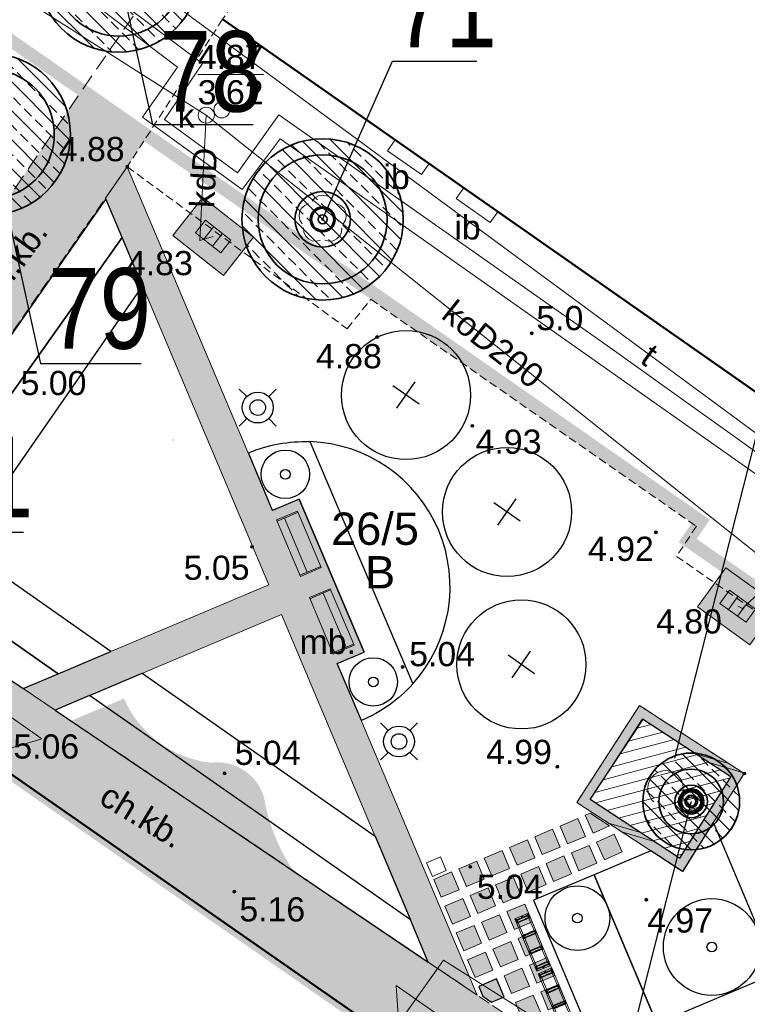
# Model space of a CAD drawing. Extents: x 5477758 to 5478333, y 5918235 to 5918502.
# Tile 49 of 130: x 5477907 to 5477929, y 5918330 to 5918360. Entities that reach past the tile are written whole.
import ezdxf
from ezdxf.enums import TextEntityAlignment as Align

# ---------------------------------------------------------------- set-up
doc = ezdxf.new("R2010")
doc.units = 0
doc.header["$LTSCALE"] = 0.25
doc.header["$PDSIZE"] = 0.75
for name, pattern in [('budynki akt$0$DASHED', [19.05, 12.7, -6.35]), ('L_0_06', [2, 1.5, -0.5]), ('PRZER1-1', [2, 1, -1]), ('PRZER2-1', [3, 2, -1]), ('tabelka$0$mapa PZT$0$xref$0$1753 Tchnologia.dwg$0${ Half Dash }', [0])]:
    doc.linetypes.add(name, pattern=pattern)
doc.layers.get('0').update_dxf_attribs({"linetype": 'CONTINUOUS', "lineweight": 13})
for name, color, linetype, lineweight in [('000_wejscia do budynków', 7, 'CONTINUOUS', 0), ('0_NASADZENIA NISKIE', 85, 'CONTINUOUS', 0), ('0_NAWIERZCHNIA MINERALNA', 43, 'CONTINUOUS', 0), ('0_NAWIERZCHNIA UTWARDZONA_CHODNIK', 254, 'CONTINUOUS', 0), ('0_podziały zieleni średniowysokiej i nasadzeń niskich', 7, 'CONTINUOUS', 0), ('0_PROJEKTOWANE ZABAWKI', 7, 'CONTINUOUS', 0), ('A_GRANICA OPRACOWANIA', 7, 'CONTINUOUS', 0), ('E_osw', 5, 'CONTINUOUS', 30), ('GESBZO', 252, 'CONTINUOUS', 50), ('GESDZI_O', 30, 'CONTINUOUS', 35), ('GESUZY_O', 252, 'PRZER1-1', 18), ('GSPRDL', 252, 'CONTINUOUS', 18), ('GSSDSO', 252, 'CONTINUOUS', 18), ('GSSIIN', 252, 'CONTINUOUS', 18), ('GSSIIN_O', 252, 'CONTINUOUS', 18), ('GSSKOD', 252, 'PRZER2-1', 18), ('GSSKOD_O', 252, 'PRZER2-1', 18), ('GULCPR', 252, 'CONTINUOUS', 18), ('GULEPR', 252, 'CONTINUOUS', 18), ('GULKPR', 252, 'CONTINUOUS', 18), ('GULKPR_O', 252, 'CONTINUOUS', 18), ('GULTPR', 252, 'CONTINUOUS', 18), ('GULTPR_O', 252, 'CONTINUOUS', 18), ('GUPIWZ', 252, 'CONTINUOUS', 18), ('GUPIWZ_O', 252, 'CONTINUOUS', 18), ('GUPKKS', 252, 'CONTINUOUS', 18), ('GUPKSD', 252, 'CONTINUOUS', 18), ('GUPPRZ', 252, 'CONTINUOUS', 18), ('GUPPRZ_O', 252, 'CONTINUOUS', 18), ('OT_Rzedna', 252, 'CONTINUOUS', 18), ('pomiar', 252, 'CONTINUOUS', 18), ('wysokosci', 252, 'CONTINUOUS', 18), ('ZZ_deskowanie', 170, 'CONTINUOUS', 60), ('ZZ_drzewo-nanoszone-recznie', 24, 'CONTINUOUS', 35), ('ZZ_grupa', 60, 'CONTINUOUS', 30), ('ZZ_grupa-krzewow-szraf', 60, 'CONTINUOUS', 13), ('ZZ_korona', 94, 'CONTINUOUS', 35), ('ZZ_nawadnianie', 150, 'CONTINUOUS', 9), ('ZZ_NSOD', 202, 'CONTINUOUS', 35), ('ZZ_numer-inwentaryzacyjny', 5, 'CONTINUOUS', 25), ('ZZ_SOD', 210, 'tabelka$0$mapa PZT$0$xref$0$1753 Tchnologia.dwg$0${ Half Dash }', 35), ('ZZ_średnica-pnia', 130, 'CONTINUOUS', 35)]:
    doc.layers.add(name, color=color, linetype=linetype, lineweight=lineweight)
for name, color, linetype in [('ZZ_PROJ-drzewa', 7, 'CONTINUOUS'), ('ZZ_PROJ-krzewy-pojedyczne', 7, 'CONTINUOUS'), ('ZZ_PROJ-obrys-rabaty', 7, 'CONTINUOUS')]:
    doc.layers.add(name, color=color, linetype=linetype)
doc.styles.add('GEO-INFO', font='arial.ttf')
doc.styles.add('zielen', font='ARIALN.TTF', dxfattribs={"height": 2.5})
pattern_1 = [(134.933, (5477837.84446, 5918344.9947), (-0.4495376, -0.4484874), []), (134.933, (5477837.845, 5918345.4437), (-0.4495376, -0.4484874), [0.3175, -0.15875])]

# ---------------------------------------------------------------- blocks, each defined once
blk = doc.blocks.new('ODTN_2')
at = {"color": 0}
for points in [[(-1.5, -0.5), (0.5, 0.5)], [(-0.5, -0.5), (1.5, 0.5)]]:
    blk.add_lwpolyline(points, dxfattribs=at)
blk = doc.blocks.new('POINT')
at = {"color": 0}
blk.add_point((0, 0), dxfattribs=at)
blk = doc.blocks.new('SUUS05')
at = {"color": 0}
blk.add_lwpolyline([(0.5, -0.25), (-0.5, -0.25), (-0.5, 0.25), (0.5, 0.25)], close=True, dxfattribs=at)
for points in [[(-0.175, -0.25), (-0.175, 0.25)], [(0.175, -0.25), (0.175, 0.25)]]:
    blk.add_lwpolyline(points, dxfattribs=at)
blk = doc.blocks.new('OTRN')
at = {"linetype": 'Continuous', "lineweight": 13}
blk.add_hatch(color=0, dxfattribs=at).paths.add_polyline_path([(0, -0.091, 1), (0, 0.091, 1)])
at = {"color": 0, "linetype": 'Continuous', "lineweight": 13}
blk.add_circle((0, 0), 0.0906, dxfattribs=at)
blk = doc.blocks.new('OTZK_1')
at = {"color": 0, "linetype": 'Continuous', "lineweight": 18}
blk.add_arc((0, 0), 1.1, 311.18593, 228.81407, dxfattribs=at)
blk = doc.blocks.new('OKRAG_PELNY')
at = {"color": 0}
blk.add_lwpolyline([(0, 0.5), (0.12941, 0.482963), (0.25, 0.433013), (0.353553, 0.353553), (0.433013, 0.25), (0.482963, 0.12941), (0.5, 0), (0.482963, -0.12941), (0.433013, -0.25), (0.353553, -0.353553), (0.25, -0.433013), (0.12941, -0.482963), (0, -0.5), (-0.12941, -0.482963), (-0.25, -0.433013), (-0.353553, -0.353553), (-0.433013, -0.25), (-0.482963, -0.12941), (-0.5, 0), (-0.482963, 0.12941), (-0.433013, 0.25), (-0.353553, 0.353553), (-0.25, 0.433013), (-0.12941, 0.482963)], close=True, dxfattribs=at)
blk = doc.blocks.new('drzewo-odreczne')
at = {"layer": 'ZZ_drzewo-nanoszone-recznie', "linetype": 'Continuous'}
for radius in [0.502, 0.196]:
    blk.add_circle((0, 0), radius, dxfattribs=at)
blk = doc.blocks.new('SPDLP')
blk.add_hatch(color=0).paths.add_polyline_path([(0, -0.09), (0.027812, -0.085595), (0.052901, -0.072812), (0.072812, -0.052901), (0.085595, -0.027812), (0.09, 0), (0.085595, 0.027812), (0.072812, 0.052901), (0.052901, 0.072812), (0.027812, 0.085595), (0, 0.09), (-0.027812, 0.085595), (-0.052901, 0.072812), (-0.072812, 0.052901), (-0.085595, 0.027812), (-0.09, 0), (-0.085595, -0.027812), (-0.072812, -0.052901), (-0.052901, -0.072812), (-0.027812, -0.085595)])
at = {"color": 0}
for points in [[(-0.648554, 1.126667), (-0.481106, 1.325358), (-0.255912, 1.454989), (0, 1.5), (0.255912, 1.454989), (0.481106, 1.325358), (0.648554, 1.126667)], [(-1.271938, -0.268652), (-1.40916, -0.048001), (-1.462858, 0.20623), (-1.426585, 0.463525), (-1.304695, 0.693003), (-1.11182, 0.867117), (-0.871109, 0.964971)], [(0.871109, 0.964971), (1.11182, 0.867117), (1.304695, 0.693003), (1.426585, 0.463525), (1.462858, 0.20623), (1.40916, -0.048001), (1.271938, -0.268652)], [(-0.137547, -1.292703), (-0.389802, -1.355024), (-0.648184, -1.327532), (-0.881678, -1.213525), (-1.062258, -1.026689), (-1.168249, -0.78945), (-1.186929, -0.530282)], [(1.186929, -0.530282), (1.168249, -0.78945), (1.062258, -1.026689), (0.881678, -1.213525), (0.648184, -1.327532), (0.389802, -1.355024), (0.137547, -1.292703)]]:
    blk.add_lwpolyline(points, dxfattribs=at)
blk = doc.blocks.new('zw$2EFF')
at = {"lineweight": 18}
blk.add_hatch(color=256, dxfattribs=at).paths.add_polyline_path([(-0.771, 0.963), (0, 0), (0.77, 0.963)])
blk.add_lwpolyline([(-0.771, 0.963), (0.77, 0.963), (0, 0), (-0.771, 0.963)], dxfattribs=at)
blk = doc.blocks.new('stara ławka w nowym miejscu')
at = {"color": 0}
for p, q in [((5470779.101, 5934415.094), (5470779.772, 5934415.292)), ((5470779.639, 5934413.272), (5470779.101, 5934415.094)), ((5470779.112, 5934415.056), (5470779.784, 5934415.254)), ((5470780.059, 5934413.438), (5470779.544, 5934415.183)), ((5470779.772, 5934415.292), (5470780.31, 5934413.47)), ((5470780.299, 5934413.508), (5470779.627, 5934413.31)), ((5470780.31, 5934413.47), (5470779.639, 5934413.272))]:
    blk.add_line(p, q, dxfattribs=at)
blk = doc.blocks.new('zw$76AF')
at = {"color": 0}
for p, q in [((-227.1, 43.6), (-226.7, 43.2)), ((-227.1, 43.6), (-227.1, -2.4)), ((-226.7, 43.2), (-227.1, 43.6)), ((-50.9, 43.6), (-227.1, 43.6)), ((-222.5, 39), (-226.7, 43.2)), ((-226.7, 43.2), (-222.5, 39)), ((-222.5, 39), (-222.2, 38.7)), ((-222.2, 38.7), (-222.5, 39)), ((-222.2, 40.6), (-222.2, 28)), ((-220, 40.6), (-220, 41.4)), ((-214, 41.4), (-220, 41.4)), ((-220, 28), (-220, 40.6)), ((-214, 39.8), (-220, 39.8)), ((-214, 38.6), (-220, 38.6)), ((-214, 41.4), (-214, 40.6)), ((-214, 40.6), (-214, 28)), ((-211.8, 28), (-211.8, 40.6)), ((-170.2, 38.6), (-211.8, 38.6)), ((-170.2, 40.6), (-170.2, 28)), ((-168, 40.6), (-168, 41.4)), ((-162, 41.4), (-168, 41.4)), ((-168, 28), (-168, 40.6)), ((-162, 39.8), (-168, 39.8)), ((-162, 38.6), (-168, 38.6)), ((-162, 41.4), (-162, 40.6)), ((-162, 40.6), (-162, 28)), ((-159.8, 28), (-159.8, 40.6)), ((-118.2, 38.6), (-159.8, 38.6)), ((-118.2, 40.6), (-118.2, 28)), ((-116, 40.6), (-116, 41.4)), ((-110, 41.4), (-116, 41.4)), ((-116, 28), (-116, 40.6)), ((-110, 39.8), (-116, 39.8)), ((-110, 38.6), (-116, 38.6)), ((-110, 41.4), (-110, 40.6)), ((-110, 40.6), (-110, 28)), ((-107.8, 28), (-107.8, 40.6)), ((-66.2, 38.6), (-107.8, 38.6)), ((-66.2, 40.6), (-66.2, 28)), ((-64, 40.6), (-64, 41.4)), ((-58, 41.4), (-64, 41.4)), ((-64, 28), (-64, 40.6)), ((-58, 39.8), (-64, 39.8)), ((-58, 38.6), (-64, 38.6)), ((-58, 41.4), (-58, 40.6)), ((-58, 40.6), (-58, 28)), ((-55.8, 28), (-55.8, 40.6)), ((-55.8, 38.7), (-55.5, 39)), ((-55.5, 39), (-55.8, 38.7)), ((-51.3, 43.2), (-55.5, 39)), ((-55.5, 39), (-51.3, 43.2)), ((-51.3, 43.2), (-50.9, 43.6)), ((-50.9, 43.6), (-51.3, 43.2)), ((-50.9, -2.4), (-50.9, 43.6)), ((-226.7, -2), (-222.5, 2.2)), ((-222.5, 2.2), (-226.7, -2)), ((-222.2, 2.5), (-222.5, 2.2)), ((-222.5, 2.2), (-222.2, 2.5)), ((-222.2, 28), (-222.2, 21.7)), ((-222.2, 6.9), (-222.2, 21.7)), ((-222.2, 6.9), (-222.2, 0.6)), ((-220, 21.7), (-220, 28)), ((-220, 6.9), (-220, 21.7)), ((-220, 0.6), (-220, 6.9)), ((-220, 2.6), (-214, 2.6)), ((-214, 1.4), (-220, 1.4)), ((-220, -0.2), (-220, 0.6)), ((-214, 28), (-214, 21.7)), ((-214, 6.9), (-214, 21.7)), ((-214, 6.9), (-214, 0.6)), ((-214, 0.6), (-214, -0.2)), ((-211.8, 21.7), (-211.8, 28)), ((-211.8, 6.9), (-211.8, 21.7)), ((-211.8, 0.6), (-211.8, 6.9)), ((-211.8, 2.6), (-170.2, 2.6)), ((-170.2, 28), (-170.2, 21.7)), ((-170.2, 6.9), (-170.2, 21.7)), ((-170.2, 6.9), (-170.2, 0.6)), ((-168, 21.7), (-168, 28)), ((-168, 6.9), (-168, 21.7)), ((-168, 0.6), (-168, 6.9)), ((-168, 2.6), (-162, 2.6)), ((-162, 1.4), (-168, 1.4)), ((-168, -0.2), (-168, 0.6)), ((-162, 28), (-162, 21.7)), ((-162, 6.9), (-162, 21.7)), ((-162, 6.9), (-162, 0.6)), ((-162, 0.6), (-162, -0.2)), ((-159.8, 21.7), (-159.8, 28)), ((-159.8, 6.9), (-159.8, 21.7)), ((-159.8, 0.6), (-159.8, 6.9)), ((-159.8, 2.6), (-118.2, 2.6)), ((-118.2, 28), (-118.2, 21.7)), ((-118.2, 6.9), (-118.2, 21.7)), ((-118.2, 6.9), (-118.2, 0.6)), ((-116, 21.7), (-116, 28)), ((-116, 6.9), (-116, 21.7)), ((-116, 0.6), (-116, 6.9)), ((-116, 2.6), (-110, 2.6)), ((-110, 1.4), (-116, 1.4)), ((-116, -0.2), (-116, 0.6)), ((-110, 28), (-110, 21.7)), ((-110, 6.9), (-110, 21.7)), ((-110, 6.9), (-110, 0.6)), ((-110, 0.6), (-110, -0.2)), ((-107.8, 21.7), (-107.8, 28)), ((-107.8, 6.9), (-107.8, 21.7)), ((-107.8, 0.6), (-107.8, 6.9)), ((-107.8, 2.6), (-66.2, 2.6)), ((-66.2, 28), (-66.2, 21.7)), ((-66.2, 6.9), (-66.2, 21.7)), ((-66.2, 6.9), (-66.2, 0.6)), ((-64, 21.7), (-64, 28)), ((-64, 6.9), (-64, 21.7)), ((-64, 0.6), (-64, 6.9)), ((-64, 2.6), (-58, 2.6)), ((-58, 1.4), (-64, 1.4)), ((-64, -0.2), (-64, 0.6)), ((-58, 28), (-58, 21.7)), ((-58, 6.9), (-58, 21.7)), ((-58, 6.9), (-58, 0.6)), ((-58, 0.6), (-58, -0.2)), ((-55.8, 21.7), (-55.8, 28)), ((-55.8, 6.9), (-55.8, 21.7)), ((-55.8, 0.6), (-55.8, 6.9)), ((-55.5, 2.2), (-55.8, 2.5)), ((-55.8, 2.5), (-55.5, 2.2)), ((-55.5, 2.2), (-51.3, -2)), ((-51.3, -2), (-55.5, 2.2)), ((-226.7, -2), (-227.1, -2.4)), ((-227.1, -2.4), (-226.7, -2)), ((-227.1, -2.4), (-50.9, -2.4)), ((-214, -0.2), (-220, -0.2)), ((-162, -0.2), (-168, -0.2)), ((-110, -0.2), (-116, -0.2)), ((-58, -0.2), (-64, -0.2)), ((-50.9, -2.4), (-51.3, -2)), ((-51.3, -2), (-50.9, -2.4))]:
    blk.add_line(p, q, dxfattribs=at)
for centre in [(-224.6, 20.6), (-53.4, 20.6)]:
    blk.add_circle(centre, 1.6, dxfattribs=at)
for centre, start, end in [((-221.1, 40.6), 0, 180), ((-212.9, 40.6), 0, 180), ((-169.1, 40.6), 0, 180), ((-160.9, 40.6), 0, 180), ((-117.1, 40.6), 0, 180), ((-108.9, 40.6), 0, 180), ((-65.1, 40.6), 0, 180), ((-56.9, 40.6), 0, 180), ((-221.1, 28), 180, 0), ((-221.1, 0.6), 180, 0), ((-212.9, 28), 180, 0), ((-212.9, 0.6), 180, 0), ((-169.1, 28), 180, 0), ((-169.1, 0.6), 180, 0), ((-160.9, 28), 180, 0), ((-160.9, 0.6), 180, 0), ((-117.1, 28), 180, 0), ((-117.1, 0.6), 180, 0), ((-108.9, 28), 180, 0), ((-108.9, 0.6), 180, 0), ((-65.1, 28), 180, 0), ((-65.1, 0.6), 180, 0), ((-56.9, 28), 180, 0), ((-56.9, 0.6), 180, 0)]:
    blk.add_arc(centre, 1.1, start, end, dxfattribs=at)
blk = doc.blocks.new('zw$6B5E')
at = {"layer": 'E_osw', "color": 5}
for p, q in [((0.363, 0.041), (0.128, 0.275)), ((1.04, 0.041), (1.275, 0.275)), ((0.363, -0.637), (0.128, -0.871)), ((1.04, -0.637), (1.275, -0.871))]:
    blk.add_line(p, q, dxfattribs=at)
for radius in [0.479, 0.242]:
    blk.add_circle((0.702, -0.298), radius, dxfattribs=at)
blk = doc.blocks.new('D4')
at = {"layer": 'ZZ_PROJ-drzewa'}
for p, q in [((0, -0.5), (0, 0.5)), ((0.5, 0), (-0.5, 0))]:
    blk.add_line(p, q, dxfattribs=at)
blk.add_circle((0, 0), 2, dxfattribs=at)

msp = doc.modelspace()

# ---------------------------------------------------------------- hatches: boundary and pattern name
at = {"lineweight": 0}
for points in [[(5477923.825, 5918335.385), (5477924.058, 5918334.832), (5477923.505, 5918334.599), (5477923.272, 5918335.152)], [(5477924.208, 5918335.556), (5477924.805, 5918335.164), (5477924.297, 5918334.938), (5477924.053, 5918335.487)], [(5477923.042, 5918335.055), (5477923.275, 5918334.502), (5477922.722, 5918334.269), (5477922.489, 5918334.822)], [(5477922.258, 5918334.725), (5477922.492, 5918334.172), (5477921.939, 5918333.939), (5477921.706, 5918334.492)], [(5477924.951, 5918334.901), (5477925.195, 5918334.353), (5477924.647, 5918334.109), (5477924.403, 5918334.657)], [(5477921.475, 5918334.395), (5477921.708, 5918333.842), (5477921.155, 5918333.609), (5477920.922, 5918334.161)], [(5477924.175, 5918334.556), (5477924.408, 5918334.003), (5477923.855, 5918333.77), (5477923.622, 5918334.323)], [(5477920.692, 5918334.064), (5477920.925, 5918333.511), (5477920.372, 5918333.278), (5477920.139, 5918333.831)], [(5477923.391, 5918334.226), (5477923.624, 5918333.673), (5477923.072, 5918333.44), (5477922.838, 5918333.993)], [(5477922.608, 5918333.896), (5477922.841, 5918333.343), (5477922.288, 5918333.11), (5477922.055, 5918333.662)], [(5477919.909, 5918333.734), (5477920.142, 5918333.181), (5477919.589, 5918332.948), (5477919.356, 5918333.501)], [(5477921.825, 5918333.565), (5477922.058, 5918333.012), (5477921.505, 5918332.779), (5477921.272, 5918333.332)], [(5477921.042, 5918333.235), (5477921.275, 5918332.682), (5477920.722, 5918332.449), (5477920.489, 5918333.002)], [(5477920.258, 5918332.905), (5477920.492, 5918332.352), (5477919.939, 5918332.119), (5477919.706, 5918332.672)], [(5477922.175, 5918332.736), (5477922.408, 5918332.183), (5477921.855, 5918331.95), (5477921.622, 5918332.503)], [(5477921.391, 5918332.406), (5477921.624, 5918331.853), (5477921.072, 5918331.62), (5477920.838, 5918332.173)], [(5477920.608, 5918332.075), (5477920.841, 5918331.523), (5477920.288, 5918331.289), (5477920.055, 5918331.842)], [(5477922.524, 5918331.907), (5477922.757, 5918331.354), (5477922.204, 5918331.121), (5477921.971, 5918331.674)], [(5477921.741, 5918331.576), (5477921.974, 5918331.024), (5477921.421, 5918330.79), (5477921.188, 5918331.343)], [(5477920.958, 5918331.246), (5477921.191, 5918330.693), (5477920.638, 5918330.46), (5477920.405, 5918331.013)], [(5477922.874, 5918331.077), (5477923.107, 5918330.525), (5477922.554, 5918330.291), (5477922.321, 5918330.844)], [(5477922.091, 5918330.747), (5477922.324, 5918330.194), (5477921.771, 5918329.961), (5477921.538, 5918330.514)], [(5477920.755, 5918330.184), (5477920.882, 5918329.881), (5477921.145, 5918329.697), (5477921.541, 5918329.864), (5477921.307, 5918330.417)], [(5477923.224, 5918330.248), (5477923.457, 5918329.695), (5477922.904, 5918329.462), (5477922.671, 5918330.015)], [(5477922.44, 5918329.918), (5477922.673, 5918329.365), (5477922.121, 5918329.132), (5477921.888, 5918329.685)]]:
    msp.add_hatch(color=254, dxfattribs=at).paths.add_polyline_path(points)
at = {"layer": '0_NASADZENIA NISKIE'}
h = msp.add_hatch(color=85, dxfattribs=at)
edge = h.paths.add_edge_path()
edge.add_line((5477908.121, 5918338.413), (5477909.76, 5918339.105))
edge.add_line((5477909.76, 5918339.105), (5477908.946, 5918338.762))
edge = h.paths.add_edge_path()
edge.add_ellipse((5477919.77, 5918336.993), major_axis=(-5.75, 0), ratio=1, start_angle=9.6167, end_angle=47.6488, ccw=False)
edge.add_ellipse((5477912.648, 5918335.619), major_axis=(1.511, 0), ratio=1, start_angle=15.8942, end_angle=98.167)
edge.add_ellipse((5477912.847, 5918340.46), major_axis=(-3.371, 0), ratio=1, start_angle=23.694, end_angle=82.9515, ccw=False)
edge.add_line((5477908.121, 5918338.413), (5477917.239, 5918331.836))
edge.add_line((5477917.239, 5918331.836), (5477915.896, 5918332.744))
at = {"layer": '0_NAWIERZCHNIA MINERALNA', "transparency": 33554636}
for points in [[(5477906.642, 5918339.411), (5477914.249, 5918342.631), (5477909.188, 5918354.61), (5477909.863, 5918355.581), (5477914.362, 5918344.934), (5477915.19, 5918345.284), (5477917.198, 5918340.54), (5477916.37, 5918340.191), (5477920.707, 5918329.915), (5477919.188, 5918330.94), (5477914.643, 5918341.711), (5477907.626, 5918338.747)], [(5477928.408, 5918343.157), (5477927.528, 5918341.942), (5477929.147, 5918340.768), (5477930.027, 5918341.983)]]:
    msp.add_hatch(color=256, dxfattribs=at).paths.add_polyline_path(points)
at = {"layer": '0_NAWIERZCHNIA MINERALNA'}
msp.add_hatch(color=256, dxfattribs=at).paths.add_polyline_path([(5477912.202, 5918354.631), (5477911.275, 5918353.451), (5477912.848, 5918352.216), (5477913.775, 5918353.396)])
at = {"layer": '0_NAWIERZCHNIA UTWARDZONA_CHODNIK', "transparency": 33554636}
msp.add_hatch(color=256, dxfattribs=at).paths.add_polyline_path([(5477908.466, 5918357.953), (5477910.48, 5918356.535), (5477909.862, 5918355.583), (5477905.988, 5918350.001), (5477901.191, 5918343.092), (5477908.476, 5918338.173), (5477917.75, 5918331.911), (5477921.163, 5918329.606), (5477926.69, 5918325.875), (5477929.362, 5918324.071), (5477927.905, 5918321.692), (5477920.079, 5918327.139), (5477908.934, 5918334.9), (5477901.4, 5918340.146), (5477899.789, 5918341.268), (5477896.501, 5918343.587), (5477896.259, 5918344.15), (5477895.011, 5918344.835), (5477894.38, 5918345.124), (5477893.823, 5918345.456), (5477893.278, 5918345.836), (5477892.005, 5918346.724), (5477892.445, 5918347.336), (5477895.358, 5918351.387), (5477898.133, 5918349.668), (5477900.686, 5918348.087), (5477901.03, 5918348.011), (5477901.353, 5918348.025), (5477901.759, 5918348.207), (5477903.132, 5918350.182), (5477904.814, 5918352.63), (5477908.466, 5918357.953)])
at = {"layer": '0_NAWIERZCHNIA UTWARDZONA_CHODNIK'}
h = msp.add_hatch(color=256, dxfattribs=at)
h.paths.add_polyline_path([(5477925.736, 5918338.889), (5477923.793, 5918335.888), (5477927.06, 5918333.744), (5477928.978, 5918336.782)])
h.paths.add_polyline_path([(5477925.824, 5918338.474), (5477924.207, 5918335.975), (5477926.973, 5918334.16), (5477928.565, 5918336.69)], flags=16)
at = {"layer": 'ZZ_grupa-krzewow-szraf'}
h = msp.add_hatch(dxfattribs=at)
h.set_pattern_fill('ANSI31', color=256, scale=0.1, angle=90)
h.set_pattern_definition([(194.933, (5477837.84446, 5918344.9947), (0.0818164, -0.3067773), [])])
edge = h.paths.add_edge_path()
edge.add_line((5477925.824, 5918338.474), (5477928.565, 5918336.69))
edge.add_line((5477928.565, 5918336.69), (5477926.969, 5918334.163))
edge.add_line((5477926.969, 5918334.163), (5477924.207, 5918335.975))
edge.add_line((5477924.207, 5918335.975), (5477925.842, 5918338.463))
at = {"layer": 'ZZ_nawadnianie', "ltscale": 0.15}
h = msp.add_hatch(dxfattribs=at)
h.set_pattern_fill('ANSI33', color=256, scale=0.1, angle=30)
h.set_pattern_definition(pattern_1)
edge = h.paths.add_edge_path()
edge.add_arc((5477909.596, 5918361.628), 2.5, 0, 360)
h = msp.add_hatch(dxfattribs=at)
h.set_pattern_fill('ANSI33', color=256, scale=0.1, angle=30)
h.set_pattern_definition(pattern_1)
edge = h.paths.add_edge_path()
edge.add_arc((5477905.601, 5918356.591), 2.5, 0, 360)
h = msp.add_hatch(dxfattribs=at)
h.set_pattern_fill('ANSI33', color=256, scale=0.1, angle=30)
h.set_pattern_definition(pattern_1)
edge = h.paths.add_edge_path()
edge.add_arc((5477915.915, 5918353.95), 2.5, 0, 360)
h = msp.add_hatch(dxfattribs=at)
h.set_pattern_fill('ANSI33', color=256, scale=0.1, angle=30)
h.set_pattern_definition(pattern_1)
edge = h.paths.add_edge_path()
edge.add_arc((5477927.334, 5918335.915), 1.5, 0, 360)

# ---------------------------------------------------------------- linework, layer by layer
for p, q in [((5477923.272, 5918335.152), (5477923.825, 5918335.385)), ((5477923.825, 5918335.385), (5477924.058, 5918334.832)), ((5477923.505, 5918334.599), (5477923.272, 5918335.152)), ((5477924.058, 5918334.832), (5477923.505, 5918334.599)), ((5477923.622, 5918334.323), (5477924.175, 5918334.556)), ((5477924.175, 5918334.556), (5477924.408, 5918334.003)), ((5477923.855, 5918333.77), (5477923.622, 5918334.323)), ((5477924.408, 5918334.003), (5477923.855, 5918333.77))]:
    msp.add_line(p, q)
for points in [[(5477924.208, 5918335.556), (5477924.805, 5918335.164), (5477924.297, 5918334.938), (5477924.053, 5918335.487), (5477924.208, 5918335.556)], [(5477923.042, 5918335.055), (5477923.275, 5918334.502), (5477922.722, 5918334.269), (5477922.489, 5918334.822), (5477923.042, 5918335.055)], [(5477922.258, 5918334.725), (5477922.492, 5918334.172), (5477921.939, 5918333.939), (5477921.706, 5918334.492), (5477922.258, 5918334.725)], [(5477924.951, 5918334.901), (5477925.195, 5918334.353), (5477924.647, 5918334.109), (5477924.403, 5918334.657), (5477924.951, 5918334.901)], [(5477921.475, 5918334.395), (5477921.708, 5918333.842), (5477921.155, 5918333.609), (5477920.922, 5918334.161), (5477921.475, 5918334.395)], [(5477920.692, 5918334.064), (5477920.925, 5918333.511), (5477920.372, 5918333.278), (5477920.139, 5918333.831), (5477920.692, 5918334.064)], [(5477923.391, 5918334.226), (5477923.624, 5918333.673), (5477923.072, 5918333.44), (5477922.838, 5918333.993), (5477923.391, 5918334.226)], [(5477922.608, 5918333.896), (5477922.841, 5918333.343), (5477922.288, 5918333.11), (5477922.055, 5918333.662), (5477922.608, 5918333.896)], [(5477919.909, 5918333.734), (5477920.142, 5918333.181), (5477919.589, 5918332.948), (5477919.356, 5918333.501), (5477919.909, 5918333.734)], [(5477921.825, 5918333.565), (5477922.058, 5918333.012), (5477921.505, 5918332.779), (5477921.272, 5918333.332), (5477921.825, 5918333.565)], [(5477921.042, 5918333.235), (5477921.275, 5918332.682), (5477920.722, 5918332.449), (5477920.489, 5918333.002), (5477921.042, 5918333.235)], [(5477920.258, 5918332.905), (5477920.492, 5918332.352), (5477919.939, 5918332.119), (5477919.706, 5918332.672), (5477920.258, 5918332.905)], [(5477922.175, 5918332.736), (5477922.408, 5918332.183), (5477921.855, 5918331.95), (5477921.622, 5918332.503), (5477922.175, 5918332.736)], [(5477921.391, 5918332.406), (5477921.624, 5918331.853), (5477921.072, 5918331.62), (5477920.838, 5918332.173), (5477921.391, 5918332.406)], [(5477920.608, 5918332.075), (5477920.841, 5918331.523), (5477920.288, 5918331.289), (5477920.055, 5918331.842), (5477920.608, 5918332.075)], [(5477922.524, 5918331.907), (5477922.757, 5918331.354), (5477922.204, 5918331.121), (5477921.971, 5918331.674), (5477922.524, 5918331.907)], [(5477921.741, 5918331.576), (5477921.974, 5918331.024), (5477921.421, 5918330.79), (5477921.188, 5918331.343), (5477921.741, 5918331.576)], [(5477920.958, 5918331.246), (5477921.191, 5918330.693), (5477920.638, 5918330.46), (5477920.405, 5918331.013), (5477920.958, 5918331.246)], [(5477922.874, 5918331.077), (5477923.107, 5918330.525), (5477922.554, 5918330.291), (5477922.321, 5918330.844), (5477922.874, 5918331.077)], [(5477922.091, 5918330.747), (5477922.324, 5918330.194), (5477921.771, 5918329.961), (5477921.538, 5918330.514), (5477922.091, 5918330.747)], [(5477923.224, 5918330.248), (5477923.457, 5918329.695), (5477922.904, 5918329.462), (5477922.671, 5918330.015), (5477923.224, 5918330.248)], [(5477922.44, 5918329.918), (5477922.673, 5918329.365), (5477922.121, 5918329.132), (5477921.888, 5918329.685), (5477922.44, 5918329.918)]]:
    msp.add_lwpolyline(points)
at = {"lineweight": -2}
msp.add_lwpolyline([(5477921.145, 5918329.697), (5477921.541, 5918329.864), (5477921.307, 5918330.417), (5477920.755, 5918330.184), (5477920.882, 5918329.881), (5477921.145, 5918329.697)], dxfattribs=at)
at = {"layer": '0_podziały zieleni średniowysokiej i nasadzeń niskich', "lineweight": 0}
for p, q in [((5477909.188, 5918354.609), (5477909.863, 5918355.581)), ((5477909.863, 5918355.581), (5477914.362, 5918344.934)), ((5477909.188, 5918354.609), (5477914.249, 5918342.631)), ((5477911.27, 5918347.112), (5477911.269, 5918347.115)), ((5477915.19, 5918345.284), (5477914.362, 5918344.934)), ((5477906.637, 5918339.414), (5477914.249, 5918342.631)), ((5477914.643, 5918341.711), (5477907.626, 5918338.747)), ((5477914.643, 5918341.711), (5477919.189, 5918330.94)), ((5477916.37, 5918340.189), (5477920.707, 5918329.915)), ((5477907.626, 5918338.747), (5477906.637, 5918339.414)), ((5477925.736, 5918338.889), (5477923.793, 5918335.888)), ((5477927.064, 5918333.741), (5477928.976, 5918336.78)), ((5477923.793, 5918335.888), (5477927.064, 5918333.741))]:
    msp.add_line(p, q, dxfattribs=at)
for points in [[(5477912.202, 5918354.631), (5477911.275, 5918353.451), (5477912.848, 5918352.216), (5477913.775, 5918353.396)], [(5477928.408, 5918343.157), (5477927.528, 5918341.942), (5477929.147, 5918340.768), (5477930.027, 5918341.983)]]:
    msp.add_lwpolyline(points, close=True, dxfattribs=at)
for points in [[(5477915.19, 5918345.284), (5477917.198, 5918340.54), (5477916.37, 5918340.189)], [(5477919.189, 5918330.94), (5477920.707, 5918329.915)]]:
    msp.add_lwpolyline(points, dxfattribs=at)
at = {"layer": '0_podziały zieleni średniowysokiej i nasadzeń niskich'}
msp.add_lwpolyline([(5477925.824, 5918338.474), (5477928.565, 5918336.69), (5477926.973, 5918334.16), (5477924.207, 5918335.975), (5477925.824, 5918338.474)], dxfattribs=at)
at = {"layer": '0_PROJEKTOWANE ZABAWKI'}
msp.add_lwpolyline([(5477919.741, 5918333.772), (5477919.562, 5918334.196), (5477919.138, 5918334.017), (5477919.317, 5918333.593), (5477919.741, 5918333.772)], dxfattribs=at)
at = {"layer": 'A_GRANICA OPRACOWANIA', "color": 1, "linetype": 'budynki akt$0$DASHED', "ltscale": 0.1, "const_width": 0.4}
msp.add_lwpolyline([(5477902.984, 5918361.774), (5477916.9, 5918352.076), (5477917.564, 5918351.614), (5477920.33, 5918349.686), (5477925.008, 5918346.426), (5477927.636, 5918344.595), (5477927.224, 5918344.001), (5477929.613, 5918342.342), (5477930.353, 5918341.828), (5477931.84, 5918340.796), (5477932.36, 5918340.435), (5477932.052, 5918338.73), (5477931.779, 5918337.302), (5477931.203, 5918334.286), (5477930.468, 5918330.081), (5477929.362, 5918324.071), (5477927.904, 5918321.69), (5477892.005, 5918346.724), (5477902.984, 5918361.774)], dxfattribs=at)
at = {"layer": 'GESBZO', "linetype": 'Continuous', "lineweight": 50}
for points in [[(5477948.209, 5918335.409), (5477912.816, 5918360.152)], [(5477893.633, 5918332.514), (5477899.789, 5918341.268), (5477935.862, 5918316.151)]]:
    msp.add_lwpolyline(points, dxfattribs=at)
at = {"layer": 'GSSDSO', "linetype": 'Continuous', "lineweight": 18}
for points in [[(5477923.793, 5918335.888), (5477927.06, 5918333.744), (5477928.976, 5918336.78), (5477925.735, 5918338.89)], [(5477924.207, 5918335.975), (5477925.824, 5918338.474), (5477928.565, 5918336.69), (5477926.97, 5918334.162)]]:
    msp.add_lwpolyline(points, close=True, dxfattribs=at)
at = {"layer": 'GSSIIN', "linetype": 'Continuous', "lineweight": 18}
for points in [[(5477918.978, 5918355.34), (5477919.216, 5918355.679), (5477918.164, 5918356.414), (5477917.927, 5918356.075)], [(5477921.109, 5918353.851), (5477921.348, 5918354.188), (5477920.288, 5918354.929), (5477920.054, 5918354.601)]]:
    msp.add_lwpolyline(points, close=True, dxfattribs=at)
at = {"layer": 'GSSKOD', "linetype": 'PRZER2-1', "lineweight": 18, "ltscale": 0.5}
for points in [[(5477953.955, 5918344.371), (5477918.892, 5918368.876), (5477912.816, 5918360.152), (5477909.863, 5918355.582), (5477916.678, 5918350.56), (5477917.405, 5918351.474), (5477927.496, 5918344.442), (5477926.88, 5918343.51), (5477932.252, 5918339.779), (5477929.362, 5918324.071), (5477935.927, 5918319.225), (5477938.124, 5918320.534), (5477940.031, 5918323.232), (5477938.216, 5918324.426), (5477940.878, 5918328.21), (5477941.747, 5918327.531), (5477940.015, 5918324.991), (5477941.068, 5918324.27)], [(5477935.861, 5918316.15), (5477899.789, 5918341.268), (5477893.633, 5918332.514), (5477893.905, 5918332.325), (5477890.614, 5918327.638), (5477888.72, 5918328.897), (5477897.292, 5918341.743)]]:
    msp.add_lwpolyline(points, dxfattribs=at)
msp.add_lwpolyline([(5477925.735, 5918338.89), (5477928.976, 5918336.78), (5477927.06, 5918333.744), (5477923.793, 5918335.888)], close=True, dxfattribs=at)
at = {"layer": 'GULCPR', "linetype": 'Continuous', "lineweight": 18}
for points in [[(5477897.988, 5918369.384), (5477912.19, 5918358.778), (5477911.02, 5918357.046), (5477913.282, 5918355.393), (5477914.561, 5918357.187), (5477924.74, 5918350.032), (5477947.263, 5918333.933)], [(5477897.61, 5918368.865), (5477908.665, 5918360.767), (5477911.414, 5918358.665), (5477910.336, 5918357.112), (5477913.42, 5918354.88), (5477914.595, 5918356.444), (5477929.504, 5918345.945), (5477947.01, 5918333.538)]]:
    msp.add_lwpolyline(points, dxfattribs=at)
at = {"layer": 'GULEPR', "linetype": 'Continuous', "lineweight": 18}
msp.add_lwpolyline([(5477937.976, 5918319.447), (5477919.661, 5918331.002), (5477917.343, 5918327.741)], dxfattribs=at)
at = {"layer": 'GULKPR', "linetype": 'Continuous', "lineweight": 18}
for points in [[(5477912.31, 5918357.179), (5477899.231, 5918365.503)], [(5477912.525, 5918353.423), (5477912.111, 5918353.301), (5477912.31, 5918357.179)], [(5477930.104, 5918343.013), (5477912.31, 5918357.179)], [(5477928.777, 5918341.963), (5477928.919, 5918341.893), (5477930.104, 5918343.013)]]:
    msp.add_lwpolyline(points, dxfattribs=at)
at = {"layer": 'GULTPR', "linetype": 'Continuous', "lineweight": 18}
msp.add_lwpolyline([(5477922.67, 5918425.86), (5477922.52, 5918425.566), (5477912.874, 5918406.653), (5477912.76, 5918406.43), (5477912.639, 5918406.211), (5477904.061, 5918390.689), (5477903.94, 5918390.47), (5477913.569, 5918382.272), (5477913.76, 5918382.11), (5477913.65, 5918381.879), (5477908.41, 5918370.85), (5477908.262, 5918370.649), (5477904.55, 5918365.6), (5477904.751, 5918365.452), (5477947.345, 5918334.06)], dxfattribs=at)
at = {"layer": 'GUPPRZ_O', "linetype": 'Continuous', "lineweight": 9, "flags": 128}
msp.add_lwpolyline([(5477912.046, 5918358.436), (5477914.084, 5918358.436)], dxfattribs=at)
at = {"layer": 'OT_Rzedna', "color": 7}
for p in [(5477926.24, 5918344.255), (5477918.393, 5918340.083), (5477923.188, 5918336.993), (5477912.879, 5918336.787), (5477920.49, 5918333.89), (5477925.944, 5918332.871)]:
    msp.add_point(p, dxfattribs=at)
at = {"layer": 'pomiar', "linetype": 'PRZER2-1', "lineweight": 13, "flags": 128}
msp.add_lwpolyline([(5477915.983, 5918368.908), (5477903.336, 5918350.476), (5477901.759, 5918348.207), (5477901.353, 5918348.025), (5477901.03, 5918348.011), (5477900.686, 5918348.087), (5477900.686, 5918348.087)], dxfattribs=at)
at = {"layer": 'pomiar', "linetype": 'Continuous', "lineweight": 18, "flags": 128}
for points in [[(5477917.927, 5918356.075), (5477918.978, 5918355.34)], [(5477920.054, 5918354.601), (5477921.109, 5918353.851)]]:
    msp.add_lwpolyline(points, dxfattribs=at)
at = {"layer": 'pomiar', "linetype": 'L_0_06', "lineweight": 13, "flags": 128}
msp.add_lwpolyline([(5477929.362, 5918324.071), (5477901.191, 5918343.092), (5477909.863, 5918355.582)], dxfattribs=at)
at = {"layer": 'ZZ_deskowanie', "linetype": 'Continuous', "ltscale": 0.1}
for centre in [(5477915.915, 5918353.95), (5477927.334, 5918335.915)]:
    msp.add_circle(centre, 0.367, dxfattribs=at)
at = {"layer": 'ZZ_grupa', "elevation": 10.18}
msp.add_lwpolyline([(5477925.824, 5918338.474), (5477928.565, 5918336.69), (5477926.969, 5918334.163), (5477924.207, 5918335.975), (5477925.842, 5918338.463)], dxfattribs=at)
at = {"layer": 'ZZ_korona'}
for centre, radius in [((5477915.915, 5918353.95), 2), ((5477927.334, 5918335.915), 1)]:
    msp.add_circle(centre, radius, dxfattribs=at)
for centre, start, end in [((5477909.596, 5918361.628), 170.4407, 63.2507), ((5477905.601, 5918356.591), 232.9198, 90.0505)]:
    msp.add_arc(centre, 2, start, end, dxfattribs=at)
at = {"layer": 'ZZ_NSOD', "ltscale": 0.15}
for centre, radius in [((5477915.915, 5918353.95), 0.86), ((5477927.334, 5918335.915, 10.12), 0.145)]:
    msp.add_circle(centre, radius, dxfattribs=at)
at = {"layer": 'ZZ_numer-inwentaryzacyjny'}
for points in [[(5477909.596, 5918361.628), (5477910.643, 5918356.89), (5477913.767, 5918356.89)], [(5477915.915, 5918353.95), (5477918.083, 5918358.855), (5477920.69, 5918358.855)], [(5477905.601, 5918356.591), (5477907.171, 5918349.486), (5477910.296, 5918349.486)], [(5477901.948, 5918351.366), (5477903.518, 5918344.261), (5477906.643, 5918344.261)], [(5477926.823, 5918337.252), (5477929.586, 5918348.155), (5477932.193, 5918348.155)], [(5477927.334, 5918335.915), (5477923.74, 5918321.737), (5477920.616, 5918321.737)]]:
    msp.add_lwpolyline(points, dxfattribs=at)
at = {"layer": 'ZZ_PROJ-krzewy-pojedyczne'}
for centre, radius in [((5477914.76, 5918346.052), 0.75), ((5477914.76, 5918346.052), 0.15), ((5477917.484, 5918339.62), 0.75), ((5477917.484, 5918339.62), 0.15), ((5477923.809, 5918332.301), 1), ((5477927.973, 5918331.408), 1.5), ((5477923.809, 5918332.301), 0.15), ((5477927.973, 5918331.408), 0.15)]:
    msp.add_circle(centre, radius, dxfattribs=at)
at = {"layer": 'ZZ_PROJ-obrys-rabaty'}
for p, q in [((5477915.19, 5918345.284), (5477917.202, 5918340.542)), ((5477924.324, 5918333.642), (5477926.267, 5918329.035))]:
    msp.add_line(p, q, dxfattribs=at)
for points in [[(5477909.702, 5918353.392), (5477909.198, 5918354.585), (5477901.191, 5918343.092), (5477906.637, 5918339.414), (5477907.725, 5918339.874), (5477902.642, 5918343.428), (5477909.702, 5918353.392), (5477909.702, 5918353.392)], [(5477902.642, 5918343.428), (5477907.725, 5918339.874), (5477909.357, 5918340.564), (5477904.727, 5918343.8), (5477910.339, 5918351.884), (5477909.702, 5918353.392), (5477902.642, 5918343.428)], [(5477908.693, 5918339.197), (5477910.325, 5918339.887), (5477917.542, 5918334.841), (5477918.638, 5918332.245), (5477908.693, 5918339.197)], [(5477907.626, 5918338.747), (5477919.189, 5918330.94), (5477918.638, 5918332.245), (5477908.693, 5918339.197), (5477907.626, 5918338.747)], [(5477928.041, 5918335.208), (5477928.018, 5918335.262), (5477927.064, 5918333.741), (5477926.084, 5918334.384), (5477924.324, 5918333.642), (5477926.267, 5918329.035), (5477929.983, 5918330.602), (5477928.041, 5918335.208)], [(5477924.324, 5918333.642), (5477922.451, 5918332.853), (5477924.394, 5918328.245), (5477926.267, 5918329.035), (5477924.324, 5918333.642)]]:
    msp.add_lwpolyline(points, dxfattribs=at)
for points in [[(5477915.19, 5918345.284), (5477914.362, 5918344.934), (5477913.622, 5918346.717, -0.108521), (5477915.521, 5918347.065), (5477918.707, 5918339.556), (5477918.707, 5918339.556, -0.109799), (5477917.116, 5918338.423), (5477916.367, 5918340.188), (5477917.198, 5918340.54), (5477915.19, 5918345.284)], [(5477915.521, 5918347.065), (5477918.707, 5918339.556, 0.290532), (5477919.512, 5918344.31, 0.292448), (5477915.521, 5918347.065, -29.303282)]]:
    msp.add_lwpolyline(points, format="xyb", dxfattribs=at)
at = {"layer": 'ZZ_SOD', "ltscale": 0.15}
for centre, radius in [((5477909.596, 5918361.628), 2.5), ((5477905.601, 5918356.591), 2.5), ((5477915.915, 5918353.95), 2.5), ((5477927.334, 5918335.915, 10.12), 1.5)]:
    msp.add_circle(centre, radius, dxfattribs=at)
at = {"layer": 'ZZ_średnica-pnia', "ltscale": 0.15}
for centre, radius in [((5477915.915, 5918353.95), 0.14), ((5477927.334, 5918335.915, 10.12), 0.3)]:
    msp.add_circle(centre, radius, dxfattribs=at)

# ---------------------------------------------------------------- block references
at = {"layer": '000_wejscia do budynków', "lineweight": 0, "xscale": -1.5, "yscale": 1.5, "zscale": 1.5, "rotation": 325.048567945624}
for p in [(5477905.444, 5918337.33), (5477918.313, 5918328.371)]:
    msp.add_blockref('zw$2EFF', p, dxfattribs=at)
at = {"layer": '0_PROJEKTOWANE ZABAWKI', "rotation": 186.4699120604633}
msp.add_blockref('stara ławka w nowym miejscu', (10245154.046, 12431418.214), dxfattribs=at)
at = {"layer": '0_PROJEKTOWANE ZABAWKI', "xscale": -1, "rotation": 219.4411956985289}
msp.add_blockref('stara ławka w nowym miejscu', (-2517091.139, 7025843.71), dxfattribs=at)
at = {"layer": '0_PROJEKTOWANE ZABAWKI', "xscale": 0.01, "yscale": 0.01, "zscale": 0.01, "rotation": 292.8629727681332}
for p in [(5477922.772, 5918330.197), (5477923.494, 5918328.496)]:
    msp.add_blockref('zw$76AF', p, dxfattribs=at)
at = {"layer": 'E_osw'}
for p in [(5477913.204, 5918348.419), (5477917.579, 5918338.072)]:
    msp.add_blockref('zw$6B5E', p, dxfattribs=at)
at = {"layer": 'GSPRDL', "color": 96, "lineweight": 18, "true_color": 0x008000, "xscale": 0.5, "yscale": 0.5}
msp.add_blockref('SPDLP', (5477915.915, 5918353.95), dxfattribs=at)
at = {"layer": 'GSSDSO', "lineweight": 18, "xscale": 0.5}
for p, yscale, rotation in [((5477928.21, 5918337.1), 0.3000000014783, 146.9389599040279), ((5477925.478, 5918334.961), 0.300000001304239, 146.6786929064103)]:
    msp.add_blockref('ODTN_2', p, dxfattribs=dict(at, yscale=yscale, rotation=rotation))
at = {"layer": 'GUPIWZ', "lineweight": 18, "xscale": 0.5, "yscale": 0.5}
msp.add_blockref('OKRAG_PELNY', (5477912.792, 5918357.343), dxfattribs=at)
at = {"layer": 'GUPKKS', "lineweight": 18}
for p, rotation in [((5477912.525, 5918353.423), 321.8551181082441), ((5477928.777, 5918341.963), 324.0578814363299)]:
    msp.add_blockref('SUUS05', p, dxfattribs=dict(at, rotation=rotation))
at = {"layer": 'GUPKSD', "xscale": 0.5, "yscale": 0.5}
msp.add_blockref('OKRAG_PELNY', (5477912.31, 5918357.179), dxfattribs=at)
at = {"layer": 'GUPKSD', "lineweight": 18, "xscale": 0.5, "yscale": 0.5}
msp.add_blockref('POINT', (5477912.31, 5918357.179), dxfattribs=at)
at = {"layer": 'GUPPRZ', "lineweight": 18}
for p in [(5477912.31, 5918357.179), (5477912.111, 5918353.301), (5477928.919, 5918341.893)]:
    msp.add_blockref('POINT', p, dxfattribs=at)
at = {"layer": 'OT_Rzedna', "color": 7, "linetype": 'Continuous', "xscale": 0.5, "yscale": 0.5, "zscale": 0.5}
for p in [(5477909.863, 5918355.582), (5477917.6, 5918350.304), (5477922.392, 5918350.421), (5477920.551, 5918347.554), (5477926.24, 5918344.255), (5477913.73, 5918343.805), (5477918.393, 5918340.083), (5477912.879, 5918336.787), (5477923.188, 5918336.993), (5477928.978, 5918336.782), (5477920.49, 5918333.89), (5477913.176, 5918333.123), (5477925.944, 5918332.871)]:
    msp.add_blockref('OTRN', p, dxfattribs=at)
at = {"layer": 'pomiar', "color": 96, "linetype": 'Continuous', "true_color": 0x008000, "xscale": 0.5, "yscale": 0.5, "zscale": 0.5}
msp.add_blockref('OTZK_1', (5477926.54, 5918336.32), dxfattribs=at)
at = {"layer": 'ZZ_drzewo-nanoszone-recznie', "rotation": 98.49156574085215}
msp.add_blockref('drzewo-odreczne', (5477927.334, 5918335.915), dxfattribs=at)
at = {"layer": 'ZZ_PROJ-drzewa', "lineweight": 30, "rotation": 325.0426754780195}
for p in [(5477918.5, 5918348.508), (5477921.63, 5918344.886), (5477922.074, 5918340.161)]:
    msp.add_blockref('D4', p, dxfattribs=at)

# ---------------------------------------------------------------- texts
at = {"layer": 'GESDZI_O', "linetype": 'Continuous', "lineweight": 0, "style": 'GEO-INFO'}
msp.add_text('26/5', height=1, dxfattribs=at).set_placement((5477916.179, 5918344.866), align=Align.TOP_LEFT)
at = {"layer": 'GESUZY_O', "linetype": 'Continuous', "lineweight": 0, "style": 'GEO-INFO'}
msp.add_text('B', height=1, dxfattribs=at).set_placement((5477917.231, 5918343.517), align=Align.TOP_LEFT)
at = {"layer": 'GSSIIN_O', "linetype": 'Continuous', "lineweight": 0, "style": 'GEO-INFO'}
for p in [(5477918.205, 5918355.282), (5477920.404, 5918353.719)]:
    msp.add_text('ib', height=0.75, dxfattribs=at).set_placement(p, align=Align.MIDDLE)
at = {"layer": 'GSSKOD_O', "linetype": 'Continuous', "lineweight": 0, "style": 'GEO-INFO'}
for rotation, p in [(54.0276, (5477906.31, 5918352.654)), (328.6198, (5477910.337, 5918335.49))]:
    msp.add_text('ch.kb.', height=0.75, rotation=rotation, dxfattribs=at).set_placement(p, align=Align.MIDDLE)
msp.add_text('mb.', height=0.75, dxfattribs=at).set_placement((5477916.074, 5918340.876), align=Align.MIDDLE)
at = {"layer": 'GULKPR_O', "linetype": 'Continuous', "lineweight": 0, "style": 'GEO-INFO'}
for s, rotation, p in [('kdD', 87.0531, (5477912.211, 5918355.24)), ('koD200', 321.4773, (5477921.207, 5918350.096))]:
    msp.add_text(s, height=0.75, rotation=rotation, dxfattribs=at).set_placement(p, align=Align.MIDDLE)
at = {"layer": 'GULTPR_O', "linetype": 'Continuous', "lineweight": 0, "style": 'GEO-INFO'}
msp.add_text('t', height=0.75, rotation=323.6098, dxfattribs=at).set_placement((5477926.048, 5918349.756), align=Align.MIDDLE_CENTER)
at = {"layer": 'GUPIWZ_O', "linetype": 'Continuous', "lineweight": 0, "style": 'GEO-INFO'}
msp.add_text('k', height=0.75, dxfattribs=at).set_placement((5477911.949, 5918356.789), align=Align.RIGHT)
at = {"layer": 'GUPPRZ_O', "linetype": 'Continuous', "lineweight": 0, "style": 'GEO-INFO'}
for s, p in [('4.87', (5477912.046, 5918358.608)), ('3.62', (5477912.046, 5918357.513))]:
    msp.add_text(s, height=0.75, dxfattribs=at).set_placement(p)
for s, p in [('4.83', (5477909.854, 5918352.596)), ('4.80', (5477926.246, 5918341.494))]:
    msp.add_text(s, height=0.75, dxfattribs=at).set_placement(p, align=Align.MIDDLE_LEFT)
at = {"layer": 'pomiar', "color": 7, "style": 'GEO-INFO'}
msp.add_text('5.0', height=0.75, dxfattribs=at).set_placement((5477922.537, 5918351.267), align=Align.TOP_LEFT)
at = {"layer": 'wysokosci', "style": 'GEO-INFO'}
for s, p in [('4.88', (5477907.742, 5918356.503)), ('4.88', (5477915.71, 5918350.087)), ('5.00', (5477906.558, 5918349.255)), ('4.93', (5477920.656, 5918347.438)), ('4.92', (5477924.138, 5918344.118)), ('5.05', (5477911.611, 5918343.533)), ('5.04', (5477918.597, 5918340.856)), ('5.06', (5477906.333, 5918337.995)), ('5.04', (5477913.193, 5918337.798)), ('4.99', (5477920.98, 5918337.826)), ('5.04', (5477920.694, 5918333.648)), ('5.16', (5477913.335, 5918332.949)), ('4.97', (5477925.97, 5918332.602))]:
    msp.add_text(s, height=0.75, dxfattribs=at).set_placement(p, align=Align.TOP_LEFT)
at = {"layer": 'wysokosci', "color": 7, "style": 'GEO-INFO'}
for s, p in [('4.88', (5477907.742, 5918356.503)), ('4.88', (5477915.71, 5918350.087)), ('5.00', (5477906.558, 5918349.255)), ('4.93', (5477920.656, 5918347.438)), ('4.92', (5477924.138, 5918344.118)), ('5.05', (5477911.611, 5918343.533)), ('5.04', (5477918.597, 5918340.856)), ('5.06', (5477906.333, 5918337.995)), ('5.04', (5477913.193, 5918337.798)), ('4.99', (5477920.98, 5918337.826)), ('5.04', (5477920.694, 5918333.648)), ('5.16', (5477913.335, 5918332.949)), ('4.97', (5477925.97, 5918332.602))]:
    msp.add_text(s, height=0.75, dxfattribs=at).set_placement(p, align=Align.TOP_LEFT)
at = {"layer": 'ZZ_numer-inwentaryzacyjny', "linetype": 'Continuous', "char_height": 2.5, "width": 3.31586, "attachment_point": 1, "style": 'zielen'}
for s, insert in [('71', (5477918.123, 5918361.781)), ('78', (5477910.862, 5918359.787)), ('79', (5477907.413, 5918352.44, -0.06)), ('81', (5477903.76, 5918347.215, -0.06))]:
    msp.add_mtext(s, dxfattribs=dict(at, insert=insert))

doc.saveas('drawing.dxf')
